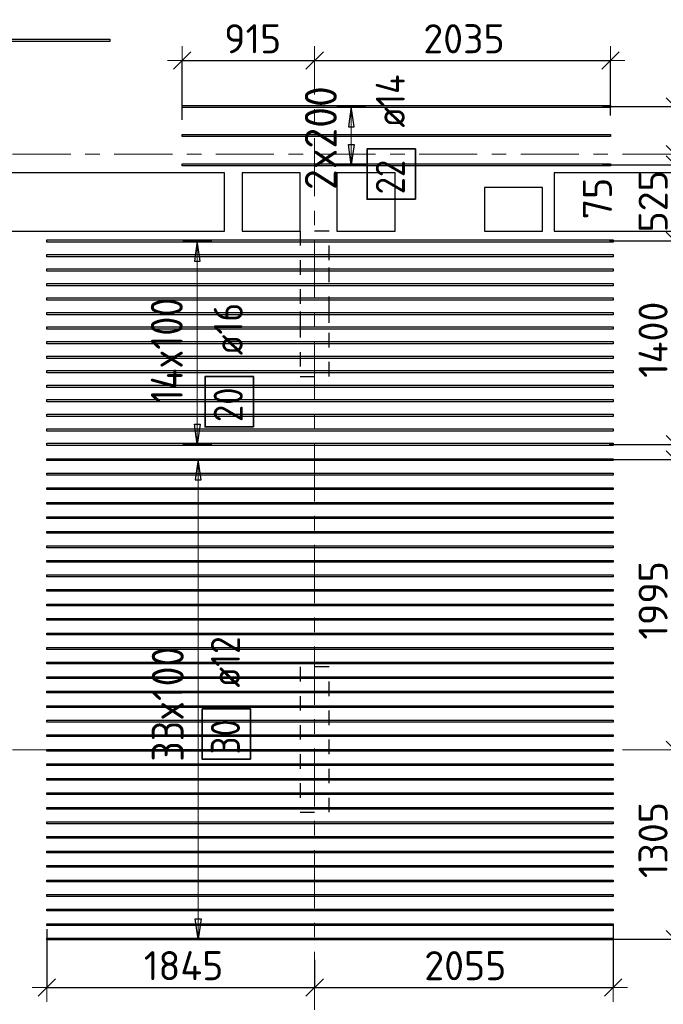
# Model space of a CAD drawing. Header units: metres. Extents: x -38 to 97, y -15 to 21.
# Tile 32 of 256: x 39.42 to 43.85, y 1.55 to 8.33. Entities that reach past the tile are written whole.
import ezdxf

# ---------------------------------------------------------------- set-up
doc = ezdxf.new("R2010")
doc.units = ezdxf.units.M
doc.header["$PDMODE"] = 65
for name, pattern in [('______11', [0.5, 0.4, -0.05, 0, -0.05]), ('______2', [0.0405, 0.03, -0.0105]), ('______5', [1.1, 0.8, -0.1, 0.1, -0.1])]:
    doc.linetypes.add(name, pattern=pattern)
for name, color, linetype, lineweight in [('XR$2$Осевая линия (1)', 7, '______5', 13), ('XR$6$Перекрытие (1)', 7, 'Continuous', 35), ('XR$6$Размерная линия (1)', 7, 'Continuous', 13)]:
    doc.layers.add(name, color=color, linetype=linetype, lineweight=lineweight)
doc.layers.add('XR$6$Арм.стержн.Доп. Арм верхн.зоны Х', color=7, linetype='Continuous', lineweight=35, true_color=0x8c8cff)
doc.layers.add('XR$7$Стена_ бетон несущ.', color=7, linetype='Continuous', lineweight=70, true_color=0xb4b496)
doc.styles.add('ISOCPEUR', font='txt')
doc.dimstyles.new('DIMSTYLE_3', dxfattribs={"dimtxt": 0.2, "dimasz": 0.2, "dimexe": 0, "dimexo": 0, "dimgap": 0.1, "dimtad": 2, "dimdec": 0, "dimlfac": 1000, "dimrnd": 5, "dimzin": 12, "dimdsep": 46, "dimtxsty": 'ISOCPEUR', "dimblk1": 'ALL_ML_STRICH', "dimblk2": 'ALL_ML_STRICH', "dimsah": 1, "dimcen": 0, "dimclrd": 7, "dimclre": 256, "dimclrt": 7, "dimadec": 0, "dimazin": 0, "dimtfac": 1, "dimtdec": 0, "dimtix": 1, "dimtmove": 2, "dimatfit": 3, "dimfxl": 0, "dimtzin": 0, "dimlwd": 0, "dimlwe": -3, "dimarcsym": 0})
doc.dimstyles.new('DIMSTYLE_36', dxfattribs={"dimtxt": 0.2, "dimasz": 0.2, "dimexe": 0, "dimexo": 0, "dimgap": 0.1, "dimtad": 2, "dimdec": 0, "dimlfac": 1000, "dimrnd": 5, "dimzin": 12, "dimdsep": 46, "dimtxsty": 'ISOCPEUR', "dimblk1": 'ALL_ML_STRICH', "dimblk2": 'ALL_ML_STRICH', "dimsah": 1, "dimcen": 0, "dimclrd": 7, "dimclre": 256, "dimclrt": 7, "dimadec": 0, "dimazin": 0, "dimtfac": 1, "dimtdec": 0, "dimtix": 1, "dimtmove": 2, "dimatfit": 3, "dimfxl": 0, "dimtvp": 1.2, "dimtzin": 0, "dimlwd": 0, "dimlwe": -3, "dimarcsym": 0})
doc.dimstyles.new('DIMSTYLE_37', dxfattribs={"dimtxt": 0.2, "dimasz": 0.2, "dimexe": 0, "dimexo": 0, "dimgap": 0.1, "dimtad": 0, "dimdec": 0, "dimlfac": 1000, "dimrnd": 5, "dimzin": 12, "dimdsep": 46, "dimtxsty": 'ISOCPEUR', "dimblk1": 'ALL_ML_STRICH', "dimblk2": 'ALL_ML_STRICH', "dimsah": 1, "dimcen": 0, "dimclrd": 7, "dimclre": 256, "dimclrt": 7, "dimadec": 0, "dimazin": 0, "dimtfac": 1, "dimtdec": 0, "dimtix": 1, "dimtmove": 2, "dimatfit": 3, "dimfxl": 0, "dimtvp": 1.2, "dimtzin": 0, "dimlwd": 0, "dimlwe": -3, "dimarcsym": 0})

# ---------------------------------------------------------------- blocks, each defined once
blk = doc.blocks.new('ALL_ML_STRICH')
at = {"color": 0, "linetype": 'ByBlock', "lineweight": -2}
for p, q in [((0, -0.5), (0, 0.5)), ((-1, 0), (0.5, 0)), ((-0.3, -0.3), (0.3, 0.3))]:
    blk.add_line(p, q, dxfattribs=at)
blk = doc.blocks.new('*D994')
at = {"layer": 'DEFPOINTS', "color": 7, "linetype": 'Continuous', "lineweight": 13, "transparency": 33554687}
for p in [(39.605, 2.0855), (41.45, 1.8746), (39.605, 1.6643)]:
    blk.add_point(p, dxfattribs=at)
at = {"layer": 'XR$6$Размерная линия (1)', "color": 9, "linetype": 'Continuous', "lineweight": -2, "true_color": 0xc7c7c7, "transparency": 33554687}
for p, q in [((39.605, 2.0655), (39.605, 1.6643)), ((41.45, 1.8546), (41.45, 1.6643))]:
    blk.add_line(p, q, dxfattribs=at)
at = {"layer": 'XR$6$Размерная линия (1)', "color": 7, "linetype": 'Continuous', "lineweight": -2, "transparency": 33554687}
blk.add_line((39.605, 1.6643), (41.45, 1.6643), dxfattribs=at)
at = {"layer": 'XR$6$Размерная линия (1)', "color": 7, "linetype": 'Continuous', "lineweight": 13, "transparency": 33554687, "xscale": 0.2, "yscale": 0.2, "zscale": 0.2, "rotation": 180}
blk.add_blockref('ALL_ML_STRICH', (39.605, 1.6643), dxfattribs=at)
at = {"layer": 'XR$6$Размерная линия (1)', "color": 7, "linetype": 'Continuous', "lineweight": 13, "transparency": 33554687, "xscale": 0.2, "yscale": 0.2, "zscale": 0.2}
blk.add_blockref('ALL_ML_STRICH', (41.45, 1.6643), dxfattribs=at)
at = {"layer": 'XR$6$Размерная линия (1)', "color": 7, "linetype": 'Continuous', "lineweight": 13, "transparency": 33554687, "insert": (40.5475, 1.8143), "char_height": 0.2, "width": 0.8, "attachment_point": 5, "style": 'ISOCPEUR'}
blk.add_mtext('\\A1;{1845}', dxfattribs=at)
blk = doc.blocks.new('*D995')
at = {"layer": 'DEFPOINTS', "color": 7, "linetype": 'Continuous', "lineweight": 13, "transparency": 33554687}
for p in [(43.505, 2.1098), (41.45, 1.8746), (41.45, 1.6643)]:
    blk.add_point(p, dxfattribs=at)
at = {"layer": 'XR$6$Размерная линия (1)', "color": 9, "linetype": 'Continuous', "lineweight": -2, "true_color": 0xc7c7c7, "transparency": 33554687}
for p, q in [((43.505, 2.0898), (43.505, 1.6643)), ((41.45, 1.8546), (41.45, 1.6643))]:
    blk.add_line(p, q, dxfattribs=at)
at = {"layer": 'XR$6$Размерная линия (1)', "color": 7, "linetype": 'Continuous', "lineweight": -2, "transparency": 33554687}
blk.add_line((41.45, 1.6643), (43.505, 1.6643), dxfattribs=at)
at = {"layer": 'XR$6$Размерная линия (1)', "color": 7, "linetype": 'Continuous', "lineweight": 13, "transparency": 33554687, "xscale": 0.2, "yscale": 0.2, "zscale": 0.2, "rotation": 180}
blk.add_blockref('ALL_ML_STRICH', (41.45, 1.6643), dxfattribs=at)
at = {"layer": 'XR$6$Размерная линия (1)', "color": 7, "linetype": 'Continuous', "lineweight": 13, "transparency": 33554687, "xscale": 0.2, "yscale": 0.2, "zscale": 0.2}
blk.add_blockref('ALL_ML_STRICH', (43.505, 1.6643), dxfattribs=at)
at = {"layer": 'XR$6$Размерная линия (1)', "color": 7, "linetype": 'Continuous', "lineweight": 13, "transparency": 33554687, "insert": (42.4875, 1.8143), "char_height": 0.2, "width": 0.8, "attachment_point": 5, "style": 'ISOCPEUR'}
blk.add_mtext('\\A1;{2055}', dxfattribs=at)
blk = doc.blocks.new('*D1127')
at = {"layer": 'DEFPOINTS', "color": 7, "linetype": 'Continuous', "lineweight": 13, "transparency": 33554687}
for p in [(40.5369, 8.0441), (41.45, 8.0213), (40.5369, 7.6158)]:
    blk.add_point(p, dxfattribs=at)
at = {"layer": 'XR$6$Размерная линия (1)', "color": 9, "linetype": 'Continuous', "lineweight": -2, "true_color": 0xc7c7c7, "transparency": 33554687}
for p, q in [((40.5369, 7.6358), (40.5369, 8.0441)), ((41.45, 8.0413), (41.45, 8.0441))]:
    blk.add_line(p, q, dxfattribs=at)
at = {"layer": 'XR$6$Размерная линия (1)', "color": 7, "linetype": 'Continuous', "lineweight": -2, "transparency": 33554687}
blk.add_line((40.5369, 8.0441), (41.45, 8.0441), dxfattribs=at)
at = {"layer": 'XR$6$Размерная линия (1)', "color": 7, "linetype": 'Continuous', "lineweight": 13, "transparency": 33554687, "xscale": 0.2, "yscale": 0.2, "zscale": 0.2, "rotation": 180}
blk.add_blockref('ALL_ML_STRICH', (40.5369, 8.0441), dxfattribs=at)
at = {"layer": 'XR$6$Размерная линия (1)', "color": 7, "linetype": 'Continuous', "lineweight": 13, "transparency": 33554687, "xscale": 0.2, "yscale": 0.2, "zscale": 0.2}
blk.add_blockref('ALL_ML_STRICH', (41.45, 8.0441), dxfattribs=at)
at = {"layer": 'XR$6$Размерная линия (1)', "color": 7, "linetype": 'Continuous', "lineweight": 13, "transparency": 33554687, "insert": (41.0234, 8.1941), "char_height": 0.2, "width": 0.6, "attachment_point": 5, "style": 'ISOCPEUR'}
blk.add_mtext('\\A1;{915}', dxfattribs=at)
blk = doc.blocks.new('*D1128')
at = {"layer": 'DEFPOINTS', "color": 7, "linetype": 'Continuous', "lineweight": 13, "transparency": 33554687}
for p in [(41.45, 8.0441), (41.45, 8.0213), (43.4869, 7.6462)]:
    blk.add_point(p, dxfattribs=at)
at = {"layer": 'XR$6$Размерная линия (1)', "color": 9, "linetype": 'Continuous', "lineweight": -2, "true_color": 0xc7c7c7, "transparency": 33554687}
for p, q in [((41.45, 8.0413), (41.45, 8.0441)), ((43.4869, 7.6662), (43.4869, 8.0441))]:
    blk.add_line(p, q, dxfattribs=at)
at = {"layer": 'XR$6$Размерная линия (1)', "color": 7, "linetype": 'Continuous', "lineweight": -2, "transparency": 33554687}
blk.add_line((41.45, 8.0441), (43.4869, 8.0441), dxfattribs=at)
at = {"layer": 'XR$6$Размерная линия (1)', "color": 7, "linetype": 'Continuous', "lineweight": 13, "transparency": 33554687, "xscale": 0.2, "yscale": 0.2, "zscale": 0.2, "rotation": 180}
blk.add_blockref('ALL_ML_STRICH', (41.45, 8.0441), dxfattribs=at)
at = {"layer": 'XR$6$Размерная линия (1)', "color": 7, "linetype": 'Continuous', "lineweight": 13, "transparency": 33554687, "xscale": 0.2, "yscale": 0.2, "zscale": 0.2}
blk.add_blockref('ALL_ML_STRICH', (43.4869, 8.0441), dxfattribs=at)
at = {"layer": 'XR$6$Размерная линия (1)', "color": 7, "linetype": 'Continuous', "lineweight": 13, "transparency": 33554687, "insert": (42.4784, 8.1941), "char_height": 0.2, "width": 0.8, "attachment_point": 5, "style": 'ISOCPEUR'}
blk.add_mtext('\\A1;{2035}', dxfattribs=at)
blk = doc.blocks.new('*D1307')
at = {"layer": 'DEFPOINTS', "color": 7, "linetype": 'Continuous', "lineweight": 13, "transparency": 33554687}
for p in [(44.175, 3.3), (43.4046, 1.9972), (43.9306, 1.9972)]:
    blk.add_point(p, dxfattribs=at)
at = {"layer": 'XR$6$Размерная линия (1)', "color": 9, "linetype": 'Continuous', "lineweight": -2, "true_color": 0xc7c7c7, "transparency": 33554687}
for p, q in [((44.155, 3.3), (43.9306, 3.3)), ((43.4246, 1.9972), (43.9306, 1.9972))]:
    blk.add_line(p, q, dxfattribs=at)
at = {"layer": 'XR$6$Размерная линия (1)', "color": 7, "linetype": 'Continuous', "lineweight": -2, "transparency": 33554687}
blk.add_line((43.9306, 1.9972), (43.9306, 3.3), dxfattribs=at)
at = {"layer": 'XR$6$Размерная линия (1)', "color": 7, "linetype": 'Continuous', "lineweight": 13, "transparency": 33554687, "xscale": 0.2, "yscale": 0.2, "zscale": 0.2}
for p, rotation in [((43.9306, 3.3), 90), ((43.9306, 1.9972), 270)]:
    blk.add_blockref('ALL_ML_STRICH', p, dxfattribs=dict(at, rotation=rotation))
at = {"layer": 'XR$6$Размерная линия (1)', "color": 7, "linetype": 'Continuous', "lineweight": 13, "transparency": 33554687, "insert": (43.7806, 2.6786), "char_height": 0.2, "width": 0.8, "attachment_point": 5, "rotation": 90, "style": 'ISOCPEUR'}
blk.add_mtext('\\A1;{1305}', dxfattribs=at)
blk = doc.blocks.new('*D1308')
at = {"layer": 'DEFPOINTS', "color": 7, "linetype": 'Continuous', "lineweight": 13, "transparency": 33554687}
for p in [(43.432, 5.2972), (43.9306, 3.3), (44.175, 3.3)]:
    blk.add_point(p, dxfattribs=at)
at = {"layer": 'XR$6$Размерная линия (1)', "color": 9, "linetype": 'Continuous', "lineweight": -2, "true_color": 0xc7c7c7, "transparency": 33554687}
for p, q in [((43.452, 5.2972), (43.9306, 5.2972)), ((44.155, 3.3), (43.9306, 3.3))]:
    blk.add_line(p, q, dxfattribs=at)
at = {"layer": 'XR$6$Размерная линия (1)', "color": 7, "linetype": 'Continuous', "lineweight": -2, "transparency": 33554687}
blk.add_line((43.9306, 3.3), (43.9306, 5.2972), dxfattribs=at)
at = {"layer": 'XR$6$Размерная линия (1)', "color": 7, "linetype": 'Continuous', "lineweight": 13, "transparency": 33554687, "xscale": 0.2, "yscale": 0.2, "zscale": 0.2}
for p, rotation in [((43.9306, 5.2972), 90), ((43.9306, 3.3), 270)]:
    blk.add_blockref('ALL_ML_STRICH', p, dxfattribs=dict(at, rotation=rotation))
at = {"layer": 'XR$6$Размерная линия (1)', "color": 7, "linetype": 'Continuous', "lineweight": 13, "transparency": 33554687, "insert": (43.7806, 4.3286), "char_height": 0.2, "width": 0.8, "attachment_point": 5, "rotation": 90, "style": 'ISOCPEUR'}
blk.add_mtext('\\A1;{1995}', dxfattribs=at)
blk = doc.blocks.new('*D1309')
at = {"layer": 'DEFPOINTS', "color": 7, "linetype": 'Continuous', "lineweight": 13, "transparency": 33554687}
for p in [(43.4578, 5.4022), (43.432, 5.2972), (43.9306, 5.2972)]:
    blk.add_point(p, dxfattribs=at)
at = {"layer": 'XR$6$Размерная линия (1)', "color": 9, "linetype": 'Continuous', "lineweight": -2, "true_color": 0xc7c7c7, "transparency": 33554687}
for p, q in [((43.4778, 5.4022), (43.9306, 5.4022)), ((43.452, 5.2972), (43.9306, 5.2972))]:
    blk.add_line(p, q, dxfattribs=at)
at = {"layer": 'XR$6$Размерная линия (1)', "color": 7, "linetype": 'Continuous', "lineweight": -2, "transparency": 33554687}
blk.add_line((43.9306, 5.2972), (43.9306, 5.4022), dxfattribs=at)
at = {"layer": 'XR$6$Размерная линия (1)', "color": 7, "linetype": 'Continuous', "lineweight": 13, "transparency": 33554687, "xscale": 0.2, "yscale": 0.2, "zscale": 0.2}
for p, rotation in [((43.9306, 5.4022), 90), ((43.9306, 5.2972), 270)]:
    blk.add_blockref('ALL_ML_STRICH', p, dxfattribs=dict(at, rotation=rotation))
at = {"layer": 'XR$6$Размерная линия (1)', "color": 7, "linetype": 'Continuous', "lineweight": 13, "transparency": 33554687, "insert": (44.2331, 5.0835), "char_height": 0.2, "width": 0.6, "attachment_point": 5, "rotation": 90, "style": 'ISOCPEUR'}
blk.add_mtext('\\A1;{105}', dxfattribs=at)
blk = doc.blocks.new('*D1310')
at = {"layer": 'DEFPOINTS', "color": 7, "linetype": 'Continuous', "lineweight": 13, "transparency": 33554687}
for p in [(43.4615, 6.8022), (43.4578, 5.4022), (43.9306, 5.4022)]:
    blk.add_point(p, dxfattribs=at)
at = {"layer": 'XR$6$Размерная линия (1)', "color": 9, "linetype": 'Continuous', "lineweight": -2, "true_color": 0xc7c7c7, "transparency": 33554687}
for p, q in [((43.4815, 6.8022), (43.9306, 6.8022)), ((43.4778, 5.4022), (43.9306, 5.4022))]:
    blk.add_line(p, q, dxfattribs=at)
at = {"layer": 'XR$6$Размерная линия (1)', "color": 7, "linetype": 'Continuous', "lineweight": -2, "transparency": 33554687}
blk.add_line((43.9306, 5.4022), (43.9306, 6.8022), dxfattribs=at)
at = {"layer": 'XR$6$Размерная линия (1)', "color": 7, "linetype": 'Continuous', "lineweight": 13, "transparency": 33554687, "xscale": 0.2, "yscale": 0.2, "zscale": 0.2}
for p, rotation in [((43.9306, 6.8022), 90), ((43.9306, 5.4022), 270)]:
    blk.add_blockref('ALL_ML_STRICH', p, dxfattribs=dict(at, rotation=rotation))
at = {"layer": 'XR$6$Размерная линия (1)', "color": 7, "linetype": 'Continuous', "lineweight": 13, "transparency": 33554687, "insert": (43.7806, 6.1222), "char_height": 0.2, "width": 0.8, "attachment_point": 5, "rotation": 90, "style": 'ISOCPEUR'}
blk.add_mtext('\\A1;{1400}', dxfattribs=at)
blk = doc.blocks.new('*D1311')
at = {"layer": 'DEFPOINTS', "color": 7, "linetype": 'Continuous', "lineweight": 13, "transparency": 33554687}
for p in [(43.4124, 7.3272), (43.4615, 6.8022), (43.9306, 6.8022)]:
    blk.add_point(p, dxfattribs=at)
at = {"layer": 'XR$6$Размерная линия (1)', "color": 9, "linetype": 'Continuous', "lineweight": -2, "true_color": 0xc7c7c7, "transparency": 33554687}
for p, q in [((43.4324, 7.3272), (43.9306, 7.3272)), ((43.4815, 6.8022), (43.9306, 6.8022))]:
    blk.add_line(p, q, dxfattribs=at)
at = {"layer": 'XR$6$Размерная линия (1)', "color": 7, "linetype": 'Continuous', "lineweight": -2, "transparency": 33554687}
blk.add_line((43.9306, 6.8022), (43.9306, 7.3272), dxfattribs=at)
at = {"layer": 'XR$6$Размерная линия (1)', "color": 7, "linetype": 'Continuous', "lineweight": 13, "transparency": 33554687, "xscale": 0.2, "yscale": 0.2, "zscale": 0.2}
for p, rotation in [((43.9306, 7.3272), 90), ((43.9306, 6.8022), 270)]:
    blk.add_blockref('ALL_ML_STRICH', p, dxfattribs=dict(at, rotation=rotation))
at = {"layer": 'XR$6$Размерная линия (1)', "color": 7, "linetype": 'Continuous', "lineweight": 13, "transparency": 33554687, "insert": (43.7806, 7.0747), "char_height": 0.2, "width": 0.6, "attachment_point": 5, "rotation": 90, "style": 'ISOCPEUR'}
blk.add_mtext('\\A1;{525}', dxfattribs=at)
blk = doc.blocks.new('*D1312')
at = {"layer": 'DEFPOINTS', "color": 7, "linetype": 'Continuous', "lineweight": 13, "transparency": 33554687}
for p in [(43.8915, 7.4), (43.4124, 7.3272), (43.9306, 7.3272)]:
    blk.add_point(p, dxfattribs=at)
at = {"layer": 'XR$6$Размерная линия (1)', "color": 9, "linetype": 'Continuous', "lineweight": -2, "true_color": 0xc7c7c7, "transparency": 33554687}
for p, q in [((43.9115, 7.4), (43.9306, 7.4)), ((43.4324, 7.3272), (43.9306, 7.3272))]:
    blk.add_line(p, q, dxfattribs=at)
at = {"layer": 'XR$6$Размерная линия (1)', "color": 7, "linetype": 'Continuous', "lineweight": -2, "transparency": 33554687}
blk.add_line((43.9306, 7.3272), (43.9306, 7.4), dxfattribs=at)
at = {"layer": 'XR$6$Размерная линия (1)', "color": 7, "linetype": 'Continuous', "lineweight": 13, "transparency": 33554687, "xscale": 0.2, "yscale": 0.2, "zscale": 0.2}
for p, rotation in [((43.9306, 7.3272), 270), ((43.9306, 7.4), 90)]:
    blk.add_blockref('ALL_ML_STRICH', p, dxfattribs=dict(at, rotation=rotation))
at = {"layer": 'XR$6$Размерная линия (1)', "color": 7, "linetype": 'Continuous', "lineweight": 13, "transparency": 33554687, "insert": (43.3971, 7.0946), "char_height": 0.2, "width": 0.4, "attachment_point": 5, "rotation": 90, "style": 'ISOCPEUR'}
blk.add_mtext('\\A1;{75}', dxfattribs=at)
blk = doc.blocks.new('*D1313')
at = {"layer": 'DEFPOINTS', "color": 7, "linetype": 'Continuous', "lineweight": 13, "transparency": 33554687}
for p in [(43.4124, 7.7272), (43.8915, 7.4), (43.9306, 7.4)]:
    blk.add_point(p, dxfattribs=at)
at = {"layer": 'XR$6$Размерная линия (1)', "color": 9, "linetype": 'Continuous', "lineweight": -2, "true_color": 0xc7c7c7, "transparency": 33554687}
for p, q in [((43.4324, 7.7272), (43.9306, 7.7272)), ((43.9115, 7.4), (43.9306, 7.4))]:
    blk.add_line(p, q, dxfattribs=at)
at = {"layer": 'XR$6$Размерная линия (1)', "color": 7, "linetype": 'Continuous', "lineweight": -2, "transparency": 33554687}
blk.add_line((43.9306, 7.4), (43.9306, 7.7272), dxfattribs=at)
at = {"layer": 'XR$6$Размерная линия (1)', "color": 7, "linetype": 'Continuous', "lineweight": 13, "transparency": 33554687, "xscale": 0.2, "yscale": 0.2, "zscale": 0.2}
for p, rotation in [((43.9306, 7.7272), 90), ((43.9306, 7.4), 270)]:
    blk.add_blockref('ALL_ML_STRICH', p, dxfattribs=dict(at, rotation=rotation))
at = {"layer": 'XR$6$Размерная линия (1)', "color": 7, "linetype": 'Continuous', "lineweight": 13, "transparency": 33554687, "insert": (44.1815, 7.0853), "char_height": 0.2, "width": 0.6, "attachment_point": 5, "rotation": 90, "style": 'ISOCPEUR'}
blk.add_mtext('\\A1;{325}', dxfattribs=at)

msp = doc.modelspace()

# ---------------------------------------------------------------- linework, layer by layer
at = {"layer": 'XR$2$Осевая линия (1)', "color": 253, "linetype": '______11', "lineweight": 13, "true_color": 0xa0a0a0, "transparency": 33554687}
for p, q in [((41.45, -3.39), (41.45, 8.13)), ((-2.63, 7.4), (62.6, 7.4)), ((-2.63, 3.3), (62.6, 3.3))]:
    msp.add_line(p, q, dxfattribs=at)
at = {"layer": 'XR$6$Арм.стержн.Доп. Арм верхн.зоны Х', "color": 253, "linetype": 'Continuous', "lineweight": -3, "true_color": 0xa0a0a0, "transparency": 33554687}
for p, q in [((41.7024, 7.7272), (41.6024, 7.7272)), ((41.7024, 7.7272), (41.8024, 7.7272)), ((41.7024, 7.3272), (41.6024, 7.3272)), ((41.7024, 7.3272), (41.8024, 7.3272)), ((40.6418, 6.8022), (40.5418, 6.8022)), ((40.6418, 6.8022), (40.7418, 6.8022)), ((40.6418, 5.4022), (40.5418, 5.4022)), ((40.6418, 5.4022), (40.7418, 5.4022)), ((40.6483, 5.2972), (40.5483, 5.2972)), ((40.6483, 5.2972), (40.7483, 5.2972)), ((40.6483, 1.9972), (40.5483, 1.9972)), ((40.6483, 1.9972), (40.7483, 1.9972))]:
    msp.add_line(p, q, dxfattribs=at)
at = {"layer": 'XR$6$Арм.стержн.Доп. Арм верхн.зоны Х', "color": 7, "linetype": 'Continuous', "lineweight": 25, "transparency": 33554687}
for p, q in [((41.7024, 7.7272), (41.6824, 7.5872)), ((41.7224, 7.5872), (41.7024, 7.7272)), ((41.6824, 7.5872), (41.7224, 7.5872)), ((41.7024, 7.3272), (41.6824, 7.4672)), ((41.6824, 7.4672), (41.7224, 7.4672)), ((41.7224, 7.4672), (41.7024, 7.3272)), ((40.6418, 6.8022), (40.6218, 6.6622)), ((40.6618, 6.6622), (40.6418, 6.8022)), ((40.6218, 6.6622), (40.6618, 6.6622)), ((40.6418, 5.4022), (40.6218, 5.5422)), ((40.6218, 5.5422), (40.6618, 5.5422)), ((40.6618, 5.5422), (40.6418, 5.4022)), ((40.6483, 5.2972), (40.6283, 5.1572)), ((40.6683, 5.1572), (40.6483, 5.2972)), ((40.6283, 5.1572), (40.6683, 5.1572)), ((40.6483, 1.9972), (40.6283, 2.1372)), ((40.6283, 2.1372), (40.6683, 2.1372)), ((40.6683, 2.1372), (40.6483, 1.9972))]:
    msp.add_line(p, q, dxfattribs=at)
at = {"layer": 'XR$6$Арм.стержн.Доп. Арм верхн.зоны Х', "color": 7, "linetype": 'Continuous', "lineweight": 13, "transparency": 33554687}
for p, q in [((41.7024, 7.7272), (41.7024, 7.7272)), ((41.7024, 7.3272), (41.7024, 7.7272)), ((41.7024, 7.3272), (41.7024, 7.3272)), ((40.6418, 6.8022), (40.6418, 6.8022)), ((40.6418, 5.4022), (40.6418, 6.8022)), ((40.6418, 5.4022), (40.6418, 5.4022)), ((40.6483, 5.2972), (40.6483, 5.2972)), ((40.6483, 1.9972), (40.6483, 5.2972)), ((40.6483, 1.9972), (40.6483, 1.9972))]:
    msp.add_line(p, q, dxfattribs=at)
at = {"layer": 'XR$6$Арм.стержн.Доп. Арм верхн.зоны Х', "color": 7, "linetype": 'Continuous', "lineweight": 25, "transparency": 33554687}
for points in [[(40.0401, 8.176), (37.0901, 8.176), (37.0901, 8.192), (40.0401, 8.192), (40.0401, 8.176)], [(43.4869, 7.7202), (40.5369, 7.7202), (40.5369, 7.7342), (43.4869, 7.7342), (43.4869, 7.7202)], [(43.4869, 7.5202), (40.5369, 7.5202), (40.5369, 7.5342), (43.4869, 7.5342), (43.4869, 7.5202)], [(43.4869, 7.3202), (40.5369, 7.3202), (40.5369, 7.3342), (43.4869, 7.3342), (43.4869, 7.3202)], [(43.505, 6.7942), (39.605, 6.7942), (39.605, 6.8102), (43.505, 6.8102), (43.505, 6.7942)], [(43.505, 6.6942), (39.605, 6.6942), (39.605, 6.7102), (43.505, 6.7102), (43.505, 6.6942)], [(43.505, 6.5942), (39.605, 6.5942), (39.605, 6.6102), (43.505, 6.6102), (43.505, 6.5942)], [(43.505, 6.4942), (39.605, 6.4942), (39.605, 6.5102), (43.505, 6.5102), (43.505, 6.4942)], [(43.505, 6.3942), (39.605, 6.3942), (39.605, 6.4102), (43.505, 6.4102), (43.505, 6.3942)], [(43.505, 6.2942), (39.605, 6.2942), (39.605, 6.3102), (43.505, 6.3102), (43.505, 6.2942)], [(43.505, 6.1942), (39.605, 6.1942), (39.605, 6.2102), (43.505, 6.2102), (43.505, 6.1942)], [(43.505, 6.0942), (39.605, 6.0942), (39.605, 6.1102), (43.505, 6.1102), (43.505, 6.0942)], [(43.505, 5.9942), (39.605, 5.9942), (39.605, 6.0102), (43.505, 6.0102), (43.505, 5.9942)], [(43.505, 5.8942), (39.605, 5.8942), (39.605, 5.9102), (43.505, 5.9102), (43.505, 5.8942)], [(43.505, 5.7942), (39.605, 5.7942), (39.605, 5.8102), (43.505, 5.8102), (43.505, 5.7942)], [(43.505, 5.6942), (39.605, 5.6942), (39.605, 5.7102), (43.505, 5.7102), (43.505, 5.6942)], [(43.505, 5.5942), (39.605, 5.5942), (39.605, 5.6102), (43.505, 5.6102), (43.505, 5.5942)], [(43.505, 5.4942), (39.605, 5.4942), (39.605, 5.5102), (43.505, 5.5102), (43.505, 5.4942)], [(43.505, 5.3942), (39.605, 5.3942), (39.605, 5.4102), (43.505, 5.4102), (43.505, 5.3942)]]:
    msp.add_lwpolyline(points, dxfattribs=at)
at = {"layer": 'XR$6$Арм.стержн.Доп. Арм верхн.зоны Х', "color": 7, "linetype": 'Continuous', "lineweight": 35, "transparency": 33554687}
for points in [[(42.1445, 7.0896), (42.1445, 7.4363), (41.8112, 7.4363), (41.8112, 7.0896), (42.1445, 7.0896)], [(41.0284, 5.5226), (41.0284, 5.8692), (40.695, 5.8692), (40.695, 5.5226), (41.0284, 5.5226)], [(41.009, 3.2353), (41.009, 3.5819), (40.6756, 3.5819), (40.6756, 3.2353), (41.009, 3.2353)]]:
    msp.add_lwpolyline(points, dxfattribs=at)
at = {"layer": 'XR$6$Арм.стержн.Доп. Арм верхн.зоны Х', "color": 34, "linetype": 'Continuous', "lineweight": 25, "transparency": 33554687}
for points in [[(43.505, 5.2912), (39.605, 5.2912), (39.605, 5.3032), (43.505, 5.3032), (43.505, 5.2912)], [(43.505, 5.1912), (39.605, 5.1912), (39.605, 5.2032), (43.505, 5.2032), (43.505, 5.1912)], [(43.505, 5.0912), (39.605, 5.0912), (39.605, 5.1032), (43.505, 5.1032), (43.505, 5.0912)], [(43.505, 4.9912), (39.605, 4.9912), (39.605, 5.0032), (43.505, 5.0032), (43.505, 4.9912)], [(43.505, 4.8912), (39.605, 4.8912), (39.605, 4.9032), (43.505, 4.9032), (43.505, 4.8912)], [(43.505, 4.7912), (39.605, 4.7912), (39.605, 4.8032), (43.505, 4.8032), (43.505, 4.7912)], [(43.505, 4.6912), (39.605, 4.6912), (39.605, 4.7032), (43.505, 4.7032), (43.505, 4.6912)], [(43.505, 4.5912), (39.605, 4.5912), (39.605, 4.6032), (43.505, 4.6032), (43.505, 4.5912)], [(43.505, 4.4912), (39.605, 4.4912), (39.605, 4.5032), (43.505, 4.5032), (43.505, 4.4912)], [(43.505, 4.3912), (39.605, 4.3912), (39.605, 4.4032), (43.505, 4.4032), (43.505, 4.3912)], [(43.505, 4.2912), (39.605, 4.2912), (39.605, 4.3032), (43.505, 4.3032), (43.505, 4.2912)], [(43.505, 4.1912), (39.605, 4.1912), (39.605, 4.2032), (43.505, 4.2032), (43.505, 4.1912)], [(43.505, 4.0912), (39.605, 4.0912), (39.605, 4.1032), (43.505, 4.1032), (43.505, 4.0912)], [(43.505, 3.9912), (39.605, 3.9912), (39.605, 4.0032), (43.505, 4.0032), (43.505, 3.9912)], [(43.505, 3.8912), (39.605, 3.8912), (39.605, 3.9032), (43.505, 3.9032), (43.505, 3.8912)], [(43.505, 3.7912), (39.605, 3.7912), (39.605, 3.8032), (43.505, 3.8032), (43.505, 3.7912)], [(43.505, 3.6912), (39.605, 3.6912), (39.605, 3.7032), (43.505, 3.7032), (43.505, 3.6912)], [(43.505, 3.5912), (39.605, 3.5912), (39.605, 3.6032), (43.505, 3.6032), (43.505, 3.5912)], [(43.505, 3.4912), (39.605, 3.4912), (39.605, 3.5032), (43.505, 3.5032), (43.505, 3.4912)], [(43.505, 3.3912), (39.605, 3.3912), (39.605, 3.4032), (43.505, 3.4032), (43.505, 3.3912)], [(43.505, 3.2912), (39.605, 3.2912), (39.605, 3.3032), (43.505, 3.3032), (43.505, 3.2912)], [(43.505, 3.1912), (39.605, 3.1912), (39.605, 3.2032), (43.505, 3.2032), (43.505, 3.1912)], [(43.505, 3.0912), (39.605, 3.0912), (39.605, 3.1032), (43.505, 3.1032), (43.505, 3.0912)], [(43.505, 2.9912), (39.605, 2.9912), (39.605, 3.0032), (43.505, 3.0032), (43.505, 2.9912)], [(43.505, 2.8912), (39.605, 2.8912), (39.605, 2.9032), (43.505, 2.9032), (43.505, 2.8912)], [(43.505, 2.7912), (39.605, 2.7912), (39.605, 2.8032), (43.505, 2.8032), (43.505, 2.7912)], [(43.505, 2.6912), (39.605, 2.6912), (39.605, 2.7032), (43.505, 2.7032), (43.505, 2.6912)], [(43.505, 2.5912), (39.605, 2.5912), (39.605, 2.6032), (43.505, 2.6032), (43.505, 2.5912)], [(43.505, 2.4912), (39.605, 2.4912), (39.605, 2.5032), (43.505, 2.5032), (43.505, 2.4912)], [(43.505, 2.3912), (39.605, 2.3912), (39.605, 2.4032), (43.505, 2.4032), (43.505, 2.3912)], [(43.505, 2.2912), (39.605, 2.2912), (39.605, 2.3032), (43.505, 2.3032), (43.505, 2.2912)], [(43.505, 2.1912), (39.605, 2.1912), (39.605, 2.2032), (43.505, 2.2032), (43.505, 2.1912)], [(43.505, 2.0912), (39.605, 2.0912), (39.605, 2.1032), (43.505, 2.1032), (43.505, 2.0912)], [(43.505, 1.9912), (39.605, 1.9912), (39.605, 2.0032), (43.505, 2.0032), (43.505, 1.9912)]]:
    msp.add_lwpolyline(points, dxfattribs=at)
at = {"layer": 'XR$6$Перекрытие (1)', "color": 7, "linetype": 'Continuous', "lineweight": 25, "transparency": 33554687}
for p, q in [((40.83, 7.2702), (39.26, 7.2702)), ((40.83, 6.8702), (40.83, 7.2702)), ((40.9501, 7.2702), (40.9501, 6.8702)), ((41.3501, 7.2702), (40.9501, 7.2702)), ((41.3501, 6.8702), (41.3501, 7.2702)), ((41.6039, 7.2702), (41.6039, 6.8702)), ((42.0039, 7.2702), (41.6039, 7.2702)), ((42.0039, 6.8702), (42.0039, 7.2702)), ((43.1, 7.2702), (43.1, 6.8702)), ((44.4, 7.2702), (43.1, 7.2702)), ((42.62, 7.1702), (42.62, 6.8702)), ((43.02, 7.1702), (42.62, 7.1702)), ((43.02, 6.8702), (43.02, 7.1702)), ((39.26, 6.8702), (40.83, 6.8702)), ((40.9501, 6.8702), (41.3501, 6.8702)), ((41.6039, 6.8702), (42.0039, 6.8702)), ((42.62, 6.8702), (43.02, 6.8702)), ((43.1, 6.8702), (44.4, 6.8702))]:
    msp.add_line(p, q, dxfattribs=at)
at = {"layer": 'XR$7$Стена_ бетон несущ.', "color": 253, "linetype": '______2', "lineweight": -3, "true_color": 0xa0a0a0, "transparency": 33554687}
for p, q in [((41.55, 6.87), (41.35, 6.87)), ((41.35, 6.87), (41.35, 6.67)), ((41.55, 6.67), (41.55, 6.87)), ((41.35, 6.67), (41.35, 6.3176)), ((41.55, 6.3194), (41.55, 6.67)), ((41.35, 6.3176), (41.35, 6.2376)), ((41.55, 6.2394), (41.55, 6.3194)), ((41.35, 6.2376), (41.35, 5.87)), ((41.55, 5.87), (41.55, 6.2394)), ((41.35, 5.87), (41.55, 5.87)), ((41.55, 3.87), (41.35, 3.87)), ((41.35, 3.87), (41.35, 2.87)), ((41.55, 2.87), (41.55, 3.87)), ((41.35, 2.87), (41.55, 2.87))]:
    msp.add_line(p, q, dxfattribs=at)

# ---------------------------------------------------------------- texts
at = {"layer": 'XR$6$Арм.стержн.Доп. Арм верхн.зоны Х', "color": 7, "linetype": 'Continuous', "lineweight": 25, "transparency": 33554687, "char_height": 0.2, "attachment_point": 7, "rotation": 90, "style": 'ISOCPEUR'}
for s, insert, width in [('\\W0.89; ø14 ', (42.0712, 7.4696), 0.769432), ('\\W0.87;22', (42.0712, 7.123), 0.367208), ('\\W0.89; ø16 ', (40.955, 5.9026), 0.749105), ('\\W0.87;20', (40.955, 5.5559), 0.367208), ('\\W0.89; ø12 ', (40.9356, 3.6153), 0.749105), ('\\W0.87;30', (40.9356, 3.2686), 0.367208)]:
    msp.add_mtext(s, dxfattribs=dict(at, insert=insert, width=width))
at = {"layer": 'XR$6$Арм.стержн.Доп. Арм верхн.зоны Х', "color": 7, "linetype": 'Continuous', "lineweight": 13, "transparency": 33554687, "char_height": 0.22, "attachment_point": 7, "rotation": 90, "style": 'ISOCPEUR'}
for s, insert, width in [('\\W0.95;2x200', (41.6024, 7.1532), 0.873359), ('\\W0.87;14x100', (40.5418, 5.6842), 0.952835), ('\\W0.91;33x100', (40.5483, 3.2182), 0.979318)]:
    msp.add_mtext(s, dxfattribs=dict(at, insert=insert, width=width))

# ---------------------------------------------------------------- dimensions: what is measured, and where the dimension line sits
at = {"layer": 'XR$6$Размерная линия (1)', "color": 7, "linetype": 'Continuous', "lineweight": 13, "transparency": 33554687}
for base, p1, p2, picture, middle in [((41.45, 8.0441), (40.5369, 7.6358), (41.45, 8.0413), '*D1127', (41.0234, 8.1941)), ((43.4869, 8.0441), (41.45, 8.0413), (43.4869, 7.6662), '*D1128', (42.4784, 8.1941)), ((43.505, 1.6643), (41.45, 1.8546), (43.505, 2.0898), '*D995', (42.4875, 1.8143)), ((41.45, 1.6643), (39.605, 2.0655), (41.45, 1.8546), '*D994', (40.5475, 1.8143))]:
    dim = msp.add_linear_dim(base=base, p1=p1, p2=p2, dimstyle='DIMSTYLE_3', override={"dimpost": '<>', "dimclrd": 7, "dimclre": 9, "dimclrt": 7, "dimlwd": 0, "dimlwe": 65533}, dxfattribs=at)
    dim.commit()
    dim.dimension.update_dxf_attribs({"geometry": picture, "text_midpoint": middle, "dimtype": 160})
for base, p1, p2, dimstyle, picture, middle in [((43.9306, 7.7272), (43.9115, 7.4), (43.4324, 7.7272), 'DIMSTYLE_37', '*D1313', (44.1815, 7.0853)), ((43.9306, 7.4), (43.4324, 7.3272), (43.9115, 7.4), 'DIMSTYLE_36', '*D1312', (43.3971, 7.0946)), ((43.9306, 7.3272), (43.4815, 6.8022), (43.4324, 7.3272), 'DIMSTYLE_36', '*D1311', (43.7806, 7.0747)), ((43.9306, 6.8022), (43.4778, 5.4022), (43.4815, 6.8022), 'DIMSTYLE_3', '*D1310', (43.7806, 6.1222)), ((43.9306, 5.4022), (43.452, 5.2972), (43.4778, 5.4022), 'DIMSTYLE_37', '*D1309', (44.2331, 5.0835)), ((43.9306, 5.2972), (44.155, 3.3), (43.452, 5.2972), 'DIMSTYLE_3', '*D1308', (43.7806, 4.3286)), ((43.9306, 3.3), (43.4246, 1.9972), (44.155, 3.3), 'DIMSTYLE_3', '*D1307', (43.7806, 2.6786))]:
    dim = msp.add_linear_dim(base=base, p1=p1, p2=p2, angle=90, dimstyle=dimstyle, override={"dimpost": '<>', "dimclrd": 7, "dimclre": 9, "dimclrt": 7, "dimlwd": 0, "dimlwe": 65533}, dxfattribs=at)
    dim.commit()
    dim.dimension.update_dxf_attribs({"geometry": picture, "text_midpoint": middle, "dimtype": 160})

doc.saveas('drawing.dxf')
